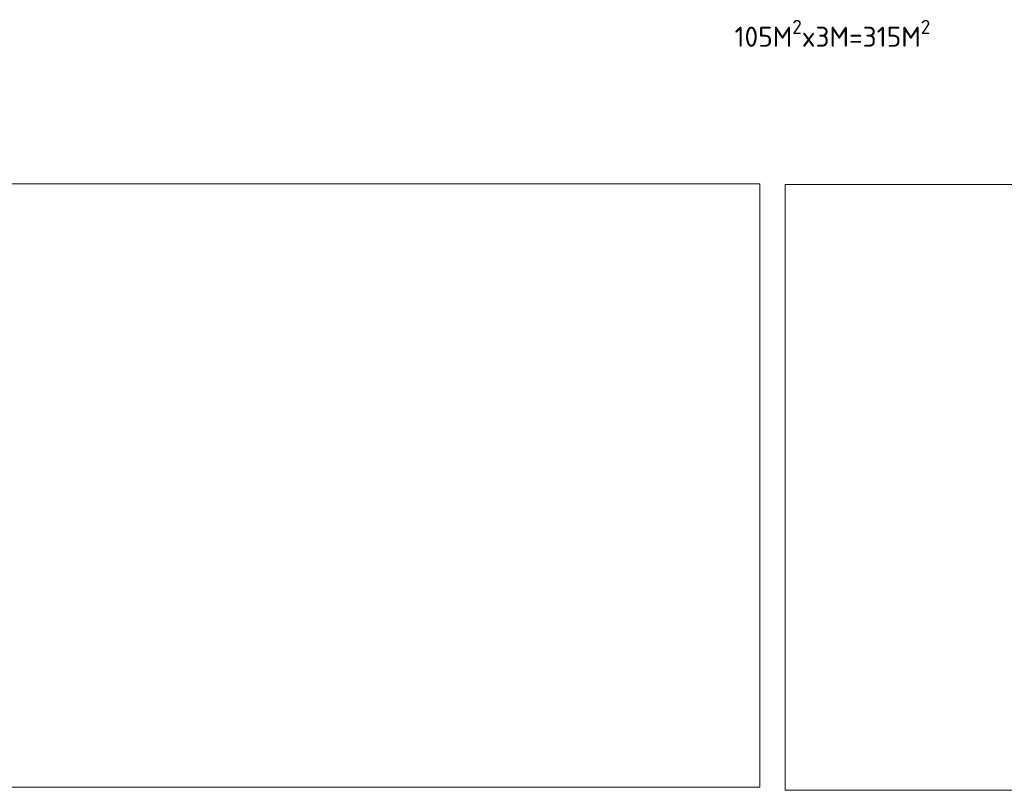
# Model space of a CAD drawing. Header units: millimetres. Extents: x 5450 to 824849, y -109713 to 33478.
# Tile 6 of 21: x 750351 to 774970, y -106231 to -86956. Entities that reach past the tile are written whole.
import ezdxf

# ---------------------------------------------------------------- set-up
doc = ezdxf.new("R2010")
doc.units = ezdxf.units.MM
doc.linetypes.add('CENTERX2', pattern=[101.6, 63.5, -12.7, 12.7, -12.7])
doc.layers.add('A99_N_osy', color=1, linetype='CENTERX2', lineweight=9)
doc.layers.add('A99_N_osy @ 200', color=1, linetype='CENTERX2', lineweight=9)
doc.styles.add('A99_kota', font='isocpeur.ttf', dxfattribs={"height": 2})
picture_1 = doc.add_image_def('image1.jpg', size_in_pixel=(4000, 3000))
picture_2 = doc.add_image_def('image2.jpg', size_in_pixel=(3000, 4000))

msp = doc.modelspace()

# ---------------------------------------------------------------- texts
at = {"layer": 'A99_N_osy @ 200', "color": 3, "linetype": 'Continuous', "lineweight": 18, "ltscale": 0.5, "insert": (768223.4, -86962.4), "char_height": 500, "attachment_point": 1, "style": 'A99_kota'}
msp.add_mtext_dynamic_manual_height_columns('\\A1;{\\fISOCPEUR|b1|i0|c238|p34;\\C7;105M\\H0.7x;\\S2^ ;\\H1.42857x;x3M=315M\\H0.7x;\\S2^ ;}', width=5836.914, gutter_width=2000, heights=[0], dxfattribs=at)

# ---------------------------------------------------------------- pictures from other files: only their frames are drawn
at = {"layer": 'A99_N_osy', "color": 3, "linetype": 'Continuous', "lineweight": 18, "ltscale": 0.5}
image = msp.add_image(picture_1, insert=(748739.9, -106152.4), size_in_units=(20117.9, 15088.4), dxfattribs=at)
image.dxf.flags = 7
image = msp.add_image(picture_2, insert=(769488.1, -106230.7), size_in_units=(11363.9, 15151.9), dxfattribs=at)
image.dxf.flags = 7

doc.saveas('drawing.dxf')
